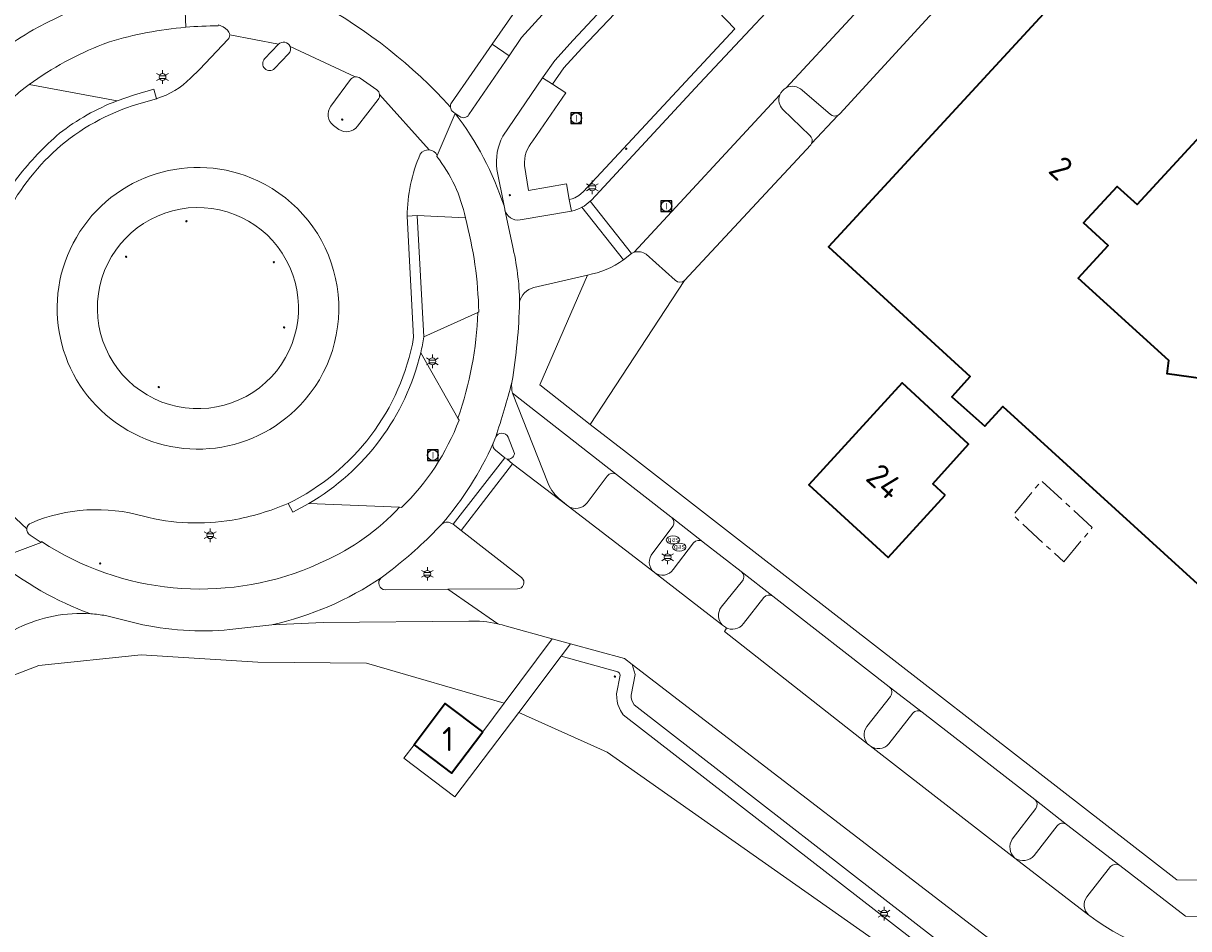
# Model space of a CAD drawing. Header units: metres. Extents: x 140853 to 145288, y 474558 to 480269.
# Tile 222 of 256: x 143819 to 143906, y 478140 to 478208. Entities that reach past the tile are written whole.
import ezdxf
from ezdxf.enums import TextEntityAlignment as Align

# ---------------------------------------------------------------- set-up
doc = ezdxf.new("R2010")
doc.units = ezdxf.units.M
doc.header["$MEASUREMENT"] = 0
doc.linetypes.add('AM-AS', pattern=[16, 10, -2, 2, -2])
for name, color, linetype, lineweight in [('B-WE-AM-AS_SPOOR_RAIL-G', 10, 'AM-AS', 18), ('B-WE-GR-BEPLANTING_CULTUUR_BOSPLANTSOEN-G', 90, 'GR-PLANTSOEN', 18), ('B-WE-GR-BEPLANTING_CULTUUR_HEESTERS-G', 90, 'Continuous', 18), ('B-WE-GR-GRAS_KRUIDENRIJK-G', 80, 'Continuous', 18), ('B-WE-KL-ET_LS_OV_LICHTMAST-S', 190, 'Continuous', 18), ('B-WE-KL-GAS_PUT-S', 30, 'Continuous', 18), ('B-WE-OG-BEBOUWING-G', 7, 'Continuous', 35), ('B-WE-OG-BEBOUWING_HUISNUMMER-T18', 10, 'Continuous', 18), ('B-WE-OG-TERREIN_ERF-G', 7, 'Continuous', 18), ('B-WE-RI-GWA_RIOOLPUT-S', 30, 'Continuous', 18), ('B-WE-VH-VERHARDING_ASFALT-G', 252, 'Continuous', 18), ('B-WE-VH-VERHARDING_BEDRIJFSVLOERPLAAT-G', 252, 'Continuous', 18), ('B-WE-VH-VERHARDING_BETONSTRAATSTEEN-G', 252, 'Continuous', 18), ('B-WE-VH-VERHARDING_SIERBESTRATING-G', 252, 'Continuous', 18), ('B-WE-VH-VERHARDING_TEGEL-G', 252, 'Continuous', 18), ('X-XX-XX-ALGEMEEN-S', 7, 'Continuous', 18)]:
    doc.layers.add(name, color=color, linetype=linetype, lineweight=lineweight)
doc.styles.add('NLCS-ISO', font='txt')
doc.linetypes.add('GR-PLANTSOEN', pattern='A,0,[179,NLCS.shx,S=2,R=0,X=0,Y=0],-4', length=4)

# ---------------------------------------------------------------- blocks, each defined once
blk = doc.blocks.new('SIE-WEG_AFVALBAK_TYPE_01')
for radius in [0.25, 0.156]:
    blk.add_circle((0, 0), radius)
blk = doc.blocks.new('B-SIE-WEG_LICHTMAST-SO')
at = {"ltscale": 0.1}
for p, q in [((-1.1, 0.63), (-2.19, 1.27)), ((0, 1.27), (0, 2.53)), ((1.1, 0.63), (2.19, 1.27)), ((-1.1, -0.63), (-2.19, -1.27)), ((0, -1.27), (0, -2.53)), ((1.1, -0.63), (2.19, -1.27))]:
    blk.add_line(p, q, dxfattribs=at)
at = {"flags": 128}
for points in [[(-1.16, 0.5), (1.16, 0.5)], [(-1.16, -0.5), (1.16, -0.5)]]:
    blk.add_lwpolyline(points, dxfattribs=at)
at = {"ltscale": 0.1}
blk.add_circle((0, 0), 1.27, dxfattribs=at)
at = {"style": 'NLCS-ISO'}
blk.add_attdef('TYPE', text='', height=1.8, dxfattribs=at).set_placement((0, 2.53), align=Align.BOTTOM_CENTER)
blk = doc.blocks.new('SKL-GAS_PUT-SO')
at = {"color": 0, "linetype": 'ByBlock', "lineweight": 18}
blk.add_ellipse((0, 0), major_axis=(2.5, 0), ratio=0.601255, dxfattribs=at)
at = {"color": 0, "linetype": 'ByBlock', "lineweight": 18, "style": 'NLCS-ISO'}
blk.add_text('gas', height=1.8, dxfattribs=at).set_placement((0.12, 0.3), align=Align.MIDDLE_CENTER)
blk = doc.blocks.new('SRI-PUT_INSPECTIE-SO')
at = {"lineweight": -3, "flags": 128}
blk.add_lwpolyline([(-2, -2), (2, -2), (2, 2), (-2, 2)], close=True, dxfattribs=at)
at = {"lineweight": -3, "ltscale": 1.5}
blk.add_circle((0, 0), 2, dxfattribs=at)
at = {"ltscale": 0.1, "style": 'NLCS-ISO'}
blk.add_text('I', height=2.5, dxfattribs=at).set_placement((0, -0.01), align=Align.MIDDLE_CENTER)

msp = doc.modelspace()

# ---------------------------------------------------------------- linework, layer by layer
at = {"layer": 'B-WE-AM-AS_SPOOR_RAIL-G', "ltscale": 0.2, "flags": 128}
msp.add_lwpolyline([(143896.802, 478167.775), (143898.92, 478170.338), (143895.134, 478173.832), (143893.016, 478171.269), (143896.802, 478167.775)], close=True, dxfattribs=at)
at = {"layer": 'B-WE-GR-BEPLANTING_CULTUUR_BOSPLANTSOEN-G', "ltscale": 0.2, "flags": 128}
msp.add_lwpolyline([(143762.23, 478114.513), (143735.617, 478086.122), (143699.26, 478046.685), (143699.26, 478046.685, 0.023415), (143689.359, 478035.142), (143689.359, 478035.142), (143681.399, 478025.377), (143661.276, 478000), (143664.456, 478000), (143645.77, 477975.999), (143638.187, 477966.209), (143636.481, 477964.247), (143638.769, 477960.117), (143656.18, 477930.843), (143661.312, 477922.01), (143682.6, 477887.67), (143684.597, 477886.227), (143685.929, 477885.783), (143688.786, 477886.183), (143730.048, 477890.754), (143716.818, 477959.65), (143725.56, 477964.227), (143719.027, 477999.933), (143716.842, 477999.529), (143716.755, 478000), (143712.724, 478021.916), (143734.483, 478044.592), (143748.604, 478047.81), (143746.199, 478059.667), (143746.199, 478059.667, -0.084986), (143746.159, 478070.257), (143746.159, 478070.257, -0.195197), (143751.705, 478076.294), (143751.705, 478076.294), (143756.58, 478077.437), (143764.79, 478078.01), (143803.017, 478119.728), (143903.065, 478126.727), (143902.619, 478130.21), (143895.811, 478131.922), (143894.466, 478130.479), (143890.889, 478133.812), (143862.754, 478153.588), (143856.169, 478156.563), (143851.414, 478150.268), (143847.608, 478153.142), (143848.361, 478154.14), (143850.693, 478157.228), (143853.49, 478155.107), (143855.084, 478157.248), (143844.811, 478160.229), (143836.707, 478160.317), (143828.009, 478160.855), (143820.394, 478160.055), (143813.905, 478157.581), (143807.247, 478153.367), (143796.304, 478146.019), (143783.944, 478135.811), (143774.946, 478127.351), (143762.23, 478114.513)], format="xyb", close=True, dxfattribs=at)
at = {"layer": 'B-WE-GR-BEPLANTING_CULTUUR_HEESTERS-G', "ltscale": 0.2, "flags": 128}
msp.add_lwpolyline([(143824.831, 478187.779, 0.734623), (143837.73, 478181.581), (143837.73, 478181.581, 1.361201), (143824.831, 478187.779)], format="xyb", close=True, dxfattribs=at)
at = {"layer": 'B-WE-GR-GRAS_KRUIDENRIJK-G', "ltscale": 0.2, "flags": 128}
for points in [[(143869.194, 478228.092), (143862.77, 478218.775), (143857.469, 478211.124), (143856.863, 478210.253), (143854.178, 478206.369), (143855.459, 478205.511), (143856.371, 478206.87), (143862.253, 478213.356), (143869.098, 478220.521), (143872.522, 478223.537), (143872.522, 478223.537, -0.01208), (143877.985, 478228.091), (143877.985, 478228.091), (143875.753, 478230.306), (143869.194, 478228.092)], [(143859.935, 478194.803), (143860.159, 478194.857), (143860.336, 478194.925), (143860.643, 478195.101), (143860.97, 478195.38), (143872.283, 478207.529), (143867.224, 478212.777), (143860.871, 478206.086), (143859.537, 478204.608), (143858.675, 478203.39), (143859.682, 478202.737), (143857.223, 478199.182), (143857.223, 478199.182, 0.197541), (143856.594, 478197.333), (143856.594, 478197.333), (143856.903, 478195.46), (143859.717, 478195.971), (143859.935, 478194.803)], [(143878.002, 478198.978), (143879.946, 478201.066), (143879.946, 478201.066, -0.298049), (143879.416, 478201.134), (143879.416, 478201.134), (143877.289, 478202.943), (143877.289, 478202.943, 0.325423), (143876.112, 478203.13), (143876.112, 478203.13, 0.185915), (143875.626, 478202.589), (143875.626, 478202.589, 0.296424), (143875.86, 478201.509), (143875.86, 478201.509), (143877.877, 478199.564), (143877.877, 478199.564, -0.315887), (143878.002, 478198.978)], [(143868.527, 478188.766, -0.392822), (143867.832, 478188.777), (143867.832, 478188.777), (143865.665, 478190.725), (143865.665, 478190.725, 0.22055), (143864.781, 478190.862), (143864.781, 478190.862), (143864.568, 478190.775), (143863.971, 478190.293), (143863.971, 478190.293, -0.103961), (143861.298, 478189.165), (143861.298, 478189.165), (143857.735, 478180.979), (143861.497, 478178.035), (143868.527, 478188.766)], [(143858.358, 478173.638, 0.127549), (143859.294, 478172.38), (143859.294, 478172.38), (143859.85, 478171.933), (143859.85, 478171.933, 0.391026), (143861.264, 478172.19), (143861.264, 478172.19), (143862.759, 478174.179), (143862.759, 478174.179, -0.400371), (143863.461, 478174.298), (143863.461, 478174.298), (143855.706, 478180.358), (143858.358, 478173.638)], [(143820.594, 478169.298, 0.247717), (143840.669, 478167.385), (143840.669, 478167.385), (143841.591, 478167.809), (143841.591, 478167.809, 0.102577), (143847.288, 478171.869), (143847.288, 478171.869), (143840.507, 478172.124), (143839.317, 478171.48), (143838.97, 478172.139), (143838.97, 478172.139, -0.056486), (143834.81, 478170.894), (143834.81, 478170.894, -0.102257), (143828.195, 478171.178), (143828.195, 478171.178, 0.172751), (143819.813, 478170.68), (143819.813, 478170.68, 0.280901), (143819.498, 478170.255), (143819.498, 478170.255, 0.280276), (143819.733, 478169.782), (143819.733, 478169.782), (143820.556, 478169.215), (143820.594, 478169.298)], [(143866.26, 478167.006), (143866.289, 478166.984), (143866.289, 478166.984, 0.429065), (143867.687, 478167.224), (143867.687, 478167.224), (143869.2, 478169.199), (143869.2, 478169.199, -0.395205), (143869.888, 478169.287), (143869.888, 478169.287), (143867.588, 478171.084), (143867.588, 478171.084, -0.355353), (143867.669, 478170.468), (143867.669, 478170.468), (143866.164, 478168.446), (143866.164, 478168.446, 0.438883), (143866.26, 478167.006)], [(143872.756, 478167.067, -0.406512), (143872.841, 478166.371), (143872.841, 478166.371), (143871.267, 478164.41), (143871.267, 478164.41, 0.372967), (143871.363, 478163.064), (143871.363, 478163.064), (143871.57, 478162.904), (143871.57, 478162.904, 0.385839), (143872.923, 478163.186), (143872.923, 478163.186), (143874.432, 478165.13), (143874.432, 478165.13, -0.398663), (143875.107, 478165.221), (143875.107, 478165.221), (143872.756, 478167.067)], [(143882.292, 478154.108), (143882.358, 478154.057), (143882.358, 478154.057, 0.382451), (143883.754, 478154.211), (143883.754, 478154.211), (143885.534, 478156.493), (143885.534, 478156.493, -0.411828), (143886.231, 478156.582), (143886.231, 478156.582), (143883.792, 478158.458), (143883.792, 478158.458, -0.417109), (143883.874, 478157.758), (143883.874, 478157.758), (143882.11, 478155.522), (143882.11, 478155.522, 0.390467), (143882.292, 478154.108)], [(143894.633, 478150.061, -0.390068), (143894.722, 478149.387), (143894.722, 478149.387), (143892.958, 478147.121), (143892.958, 478147.121, 0.381451), (143893.16, 478145.705), (143893.16, 478145.705, 0.38518), (143894.598, 478145.889), (143894.598, 478145.889), (143896.301, 478148.107), (143896.301, 478148.107, -0.416363), (143897.005, 478148.196), (143897.005, 478148.196), (143894.633, 478150.061)], [(143898.526, 478142.809, 0.402692), (143898.666, 478141.448), (143898.666, 478141.448), (143898.74, 478141.391), (143898.74, 478141.391, 0.157215), (143908.873, 478137.9), (143908.873, 478137.9), (143917.521, 478137.728), (143918.549, 478137.707), (143918.549, 478137.707, 0.261736), (143923.657, 478141.016), (143923.657, 478141.016), (143905.871, 478141.362), (143900.977, 478145.143), (143900.977, 478145.143, 0.406331), (143900.288, 478145.061), (143900.288, 478145.061), (143898.526, 478142.809)]]:
    msp.add_lwpolyline(points, format="xyb", close=True, dxfattribs=at)
for points in [[(143865.595, 478212.438), (143860.226, 478206.683), (143858.85, 478205.158), (143857.937, 478203.869), (143858.675, 478203.39), (143858.675, 478203.39), (143859.537, 478204.608), (143860.871, 478206.086), (143867.224, 478212.777), (143872.283, 478207.529), (143860.97, 478195.38), (143860.643, 478195.101), (143860.336, 478194.925), (143860.159, 478194.857), (143859.935, 478194.803), (143860.096, 478193.938), (143860.096, 478193.938, 0.077924), (143860.88, 478194.217), (143860.88, 478194.217, 0.073058), (143861.485, 478194.665), (143861.485, 478194.665), (143861.578, 478194.744), (143869.638, 478203.441), (143878.359, 478212.764)], [(143813.905, 478157.581), (143820.394, 478160.055), (143828.009, 478160.855), (143836.707, 478160.317), (143844.811, 478160.229), (143855.084, 478157.248), (143858.66, 478162.052), (143855.248, 478162.986), (143855.248, 478162.986, 0.019817), (143854.599, 478163.163), (143854.599, 478163.163, 0.067729), (143852.433, 478163.356), (143852.433, 478163.356), (143841.585, 478163.273), (143837.767, 478163.096), (143835.065, 478162.779), (143835.065, 478162.779, -0.080299), (143828.153, 478163.096), (143828.153, 478163.096), (143825.369, 478163.777), (143825.369, 478163.777, 0.026229), (143824.261, 478163.91), (143824.261, 478163.91, 0.130694), (143818.843, 478162.858)], [(143889.803, 478137.683), (143864.761, 478157.135), (143864.761, 478157.135, -0.174125), (143864.544, 478157.84), (143864.544, 478157.84), (143864.844, 478159.38), (143864.618, 478160.137), (143864.055, 478160.57), (143860.034, 478161.679), (143859.332, 478160.75), (143863.565, 478159.587), (143863.685, 478159.495), (143863.735, 478159.326), (143863.465, 478157.938), (143863.468, 478157.641), (143863.499, 478157.393), (143863.559, 478157.151), (143863.646, 478156.917), (143863.76, 478156.694), (143863.961, 478156.392), (143889.196, 478136.79)]]:
    msp.add_lwpolyline(points, format="xyb", dxfattribs=at)
msp.add_lwpolyline([(143889.196, 478136.79), (143863.961, 478156.392), (143863.76, 478156.694), (143863.646, 478156.917), (143863.559, 478157.151), (143863.499, 478157.393), (143863.468, 478157.641), (143863.465, 478157.938), (143863.735, 478159.326), (143863.685, 478159.495), (143863.565, 478159.587), (143859.332, 478160.75), (143856.169, 478156.563), (143862.754, 478153.588), (143890.889, 478133.812)], dxfattribs=at)
at = {"layer": 'B-WE-OG-BEBOUWING-G', "ltscale": 0.2, "flags": 128}
for points in [[(143910.665, 478222.51), (143899.743, 478210.613), (143897.938, 478211.539), (143879.251, 478191.269), (143889.816, 478181.6), (143888.448, 478180.083), (143890.907, 478177.893), (143892.256, 478179.375), (143906.761, 478166.136)], [(143908.973, 478181.182), (143904.515, 478181.813), (143904.638, 478182.807), (143897.864, 478188.923), (143900.114, 478191.364), (143898.276, 478193.059), (143900.784, 478195.779), (143902.264, 478194.415), (143906.995, 478199.547)]]:
    msp.add_lwpolyline(points, dxfattribs=at)
for points in [[(143887.963, 478172.763), (143887.033, 478173.613), (143889.701, 478176.567), (143884.75, 478181.14), (143877.785, 478173.528), (143883.709, 478168.106), (143887.963, 478172.763)], [(143853.49, 478155.107), (143850.693, 478157.228), (143848.361, 478154.14), (143851.162, 478152.025), (143853.49, 478155.107)]]:
    msp.add_lwpolyline(points, close=True, dxfattribs=at)
at = {"layer": 'B-WE-OG-TERREIN_ERF-G', "ltscale": 0.2, "flags": 128}
msp.add_lwpolyline([(143908.948, 478232.619), (143899.664, 478222.481), (143899.516, 478222.371), (143899.516, 478222.371), (143897.654, 478220.358), (143897.56, 478220.211), (143890.068, 478212.027), (143889.92, 478211.916), (143888.002, 478209.86), (143888.002, 478209.86, -0.12759), (143887.887, 478209.647), (143887.887, 478209.647), (143880.092, 478201.175), (143879.946, 478201.066), (143878.002, 478198.978), (143877.936, 478198.865), (143868.527, 478188.766), (143861.497, 478178.035), (143864.194, 478175.925), (143872.248, 478169.674), (143905.235, 478144.067), (143919.925, 478143.858)], format="xyb", dxfattribs=at)
msp.add_lwpolyline([(143906.761, 478166.136), (143892.256, 478179.375), (143890.907, 478177.893), (143888.448, 478180.083), (143889.816, 478181.6), (143879.251, 478191.269), (143897.938, 478211.539), (143899.743, 478210.613), (143910.665, 478222.51)], dxfattribs=at)
for points in [[(143929.305, 478194.717), (143920.148, 478196.065), (143920.163, 478196.164), (143911.344, 478197.462), (143906.995, 478199.547), (143902.264, 478194.415), (143900.784, 478195.779), (143898.276, 478193.059), (143900.114, 478191.364), (143897.864, 478188.923), (143904.638, 478182.807), (143904.515, 478181.813), (143908.973, 478181.182), (143912.217, 478180.638), (143909.67, 478162.621), (143923.376, 478154.253), (143924.122, 478159.348), (143915.2, 478164.415), (143918.39, 478186.005), (143927.821, 478184.586), (143929.305, 478194.717)], [(143887.963, 478172.763), (143883.709, 478168.106), (143877.785, 478173.528), (143884.75, 478181.14), (143889.701, 478176.567), (143887.033, 478173.613), (143887.963, 478172.763)]]:
    msp.add_lwpolyline(points, close=True, dxfattribs=at)
at = {"layer": 'B-WE-VH-VERHARDING_ASFALT-G', "ltscale": 0.2, "flags": 128}
for points in [[(143862.253, 478213.356), (143856.371, 478206.87), (143855.459, 478205.511), (143852.445, 478201.127), (143852.445, 478201.127, -0.460869), (143851.764, 478200.993), (143851.764, 478200.993), (143851.437, 478201.216), (143851.437, 478201.216, -0.081718), (143855.073, 478194.315), (143855.073, 478194.315), (143854.539, 478197.044), (143854.539, 478197.044, -0.149994), (143854.971, 478199.511), (143854.971, 478199.511), (143857.937, 478203.869), (143858.85, 478205.158), (143860.226, 478206.683), (143865.595, 478212.438)], [(143813.554, 478196.167, -0.096109), (143819.374, 478203.156), (143819.374, 478203.156), (143819.675, 478203.377), (143819.675, 478203.377, -0.066194), (143825.187, 478206.372), (143825.187, 478206.372), (143825.646, 478206.544), (143825.646, 478206.544, -0.052513), (143831.342, 478207.637), (143831.342, 478207.637), (143831.229, 478210.637), (143831.053, 478210.624), (143831.053, 478210.624, -0.106425), (143830.796, 478210.715), (143830.796, 478210.715, 0.091112), (143822.653, 478208.791), (143822.653, 478208.791), (143820.903, 478207.939), (143819.969, 478207.434), (143819.969, 478207.434, 0.064396), (143815.562, 478204.122)], [(143831.229, 478210.637), (143831.342, 478207.637), (143831.342, 478207.637, -0.0223), (143833.765, 478207.737), (143833.765, 478207.737), (143833.782, 478207.813), (143833.782, 478207.813, -0.141332), (143834.443, 478207.417), (143834.443, 478207.417, -0.211454), (143834.617, 478207.076), (143834.617, 478207.076), (143838.267, 478206.373), (143838.267, 478206.373, -0.545986), (143839.117, 478206.209), (143839.117, 478206.209), (143843.966, 478203.938), (143843.966, 478203.938, -0.192296), (143844.345, 478203.847), (143844.345, 478203.847), (143845.596, 478202.964), (143845.596, 478202.964, -0.202827), (143845.792, 478202.621), (143845.792, 478202.621), (143849.488, 478198.496), (143849.488, 478198.496, -0.270111), (143850.091, 478198.077), (143850.091, 478198.077), (143851.437, 478201.216), (143851.295, 478201.314), (143851.295, 478201.314, -0.239108), (143851.071, 478201.689), (143851.071, 478201.689, 0.084852), (143841.226, 478209.45)], [(143841.226, 478209.45, -0.084852), (143851.071, 478201.689), (143851.071, 478201.689, -0.169515), (143851.156, 478202.001), (143851.156, 478202.001), (143854.178, 478206.369), (143856.863, 478210.253)], [(143816.117, 478173.403), (143819.498, 478170.255), (143819.498, 478170.255, -0.280901), (143819.813, 478170.68), (143819.813, 478170.68, -0.172751), (143828.195, 478171.178), (143828.195, 478171.178, 0.102257), (143834.81, 478170.894), (143834.81, 478170.894, 0.056486), (143838.97, 478172.139), (143838.97, 478172.139, 0.240662), (143848.331, 478184.523), (143848.331, 478184.523), (143847.849, 478193.553), (143847.849, 478193.553, -0.100933), (143848.824, 478198.179), (143848.824, 478198.179, -0.269897), (143849.488, 478198.496), (143849.488, 478198.496), (143845.792, 478202.621), (143845.792, 478202.621, -0.202283), (143845.681, 478202.241), (143845.681, 478202.241), (143844.155, 478200.254), (143844.155, 478200.254, -0.394293), (143842.75, 478200.028), (143842.75, 478200.028), (143842.361, 478200.323), (143842.361, 478200.323, -0.421254), (143842.162, 478201.745), (143842.162, 478201.745), (143843.628, 478203.743), (143843.628, 478203.743, -0.192948), (143843.966, 478203.938), (143843.966, 478203.938), (143839.117, 478206.209), (143839.117, 478206.209, -0.296027), (143839.011, 478205.662), (143839.011, 478205.662), (143837.963, 478204.555), (143837.963, 478204.555, -0.976921), (143837.218, 478205.283), (143837.218, 478205.283), (143838.267, 478206.373), (143834.617, 478207.076), (143834.617, 478207.076, -0.208966), (143834.486, 478206.716), (143834.486, 478206.716), (143832.392, 478204.513), (143831.693, 478203.841), (143831.693, 478203.841, -0.122605), (143829.194, 478202.321), (143829.194, 478202.321), (143829.172, 478202.309), (143828.183, 478202.032), (143828.183, 478202.032, 0.104012), (143822.028, 478198.834), (143822.028, 478198.834, 0.088517), (143817.968, 478193.731)], [(143817.166, 478167.959, 0.085255), (143824.261, 478163.91), (143824.261, 478163.91, -0.026229), (143825.369, 478163.777), (143825.369, 478163.777), (143828.153, 478163.096), (143828.153, 478163.096, 0.080299), (143835.065, 478162.779), (143835.065, 478162.779), (143837.767, 478163.096), (143837.767, 478163.096, 0.092886), (143845.913, 478166.593), (143845.913, 478166.593), (143846.722, 478167.213), (143846.722, 478167.213, 0.03848), (143850.429, 478170.599), (143850.429, 478170.599, 0.072642), (143854.267, 478176.637), (143854.267, 478176.637), (143854.449, 478177.095), (143854.449, 478177.095, 0.014823), (143855.655, 478181.167), (143855.655, 478181.167, 0.035196), (143856.227, 478187.136), (143856.227, 478187.136, 0.055386), (143855.694, 478191.38), (143855.694, 478191.38), (143855.128, 478194.039), (143855.121, 478194.072), (143855.073, 478194.315), (143855.073, 478194.315, 0.081718), (143851.437, 478201.216), (143851.437, 478201.216), (143850.091, 478198.077), (143850.056, 478197.998), (143850.056, 478197.998, -0.118381), (143852.189, 478193.43), (143852.189, 478193.43, -0.059535), (143853.188, 478186.417), (143853.188, 478186.417), (143853.113, 478186.383), (143853.113, 478186.383, -0.075112), (143851.635, 478178.499), (143851.635, 478178.499), (143851.716, 478178.349), (143851.716, 478178.349, -0.109705), (143847.425, 478171.83), (143847.425, 478171.83), (143847.288, 478171.869), (143847.288, 478171.869, -0.102577), (143841.591, 478167.809), (143841.591, 478167.809), (143840.669, 478167.385), (143840.669, 478167.385, -0.247717), (143820.594, 478169.298), (143820.594, 478169.298), (143820.556, 478169.215), (143817.166, 478167.959)], [(143840.243, 478179.878, -2.020729), (143836.713, 478196.192)], [(143836.713, 478196.192, -0.494899), (143840.243, 478179.878)], [(143908.873, 478137.9, -0.157215), (143898.74, 478141.391), (143898.74, 478141.391), (143898.666, 478141.448), (143898.666, 478141.448), (143893.16, 478145.705), (143882.358, 478154.057), (143882.292, 478154.108), (143871.507, 478162.589), (143871.653, 478162.84), (143871.57, 478162.904), (143871.363, 478163.064), (143866.289, 478166.984), (143866.26, 478167.006), (143859.85, 478171.933), (143855.7, 478175.091), (143851.878, 478170.134), (143856.378, 478166.614), (143856.378, 478166.614, -0.703624), (143856.078, 478165.767), (143856.078, 478165.767), (143850.88, 478165.739), (143854.599, 478163.163), (143854.599, 478163.163, -0.019817), (143855.248, 478162.986), (143855.248, 478162.986), (143858.66, 478162.052), (143860.034, 478161.679), (143864.055, 478160.57), (143864.618, 478160.137), (143893.662, 478137.811)], [(143817.166, 478167.959), (143820.556, 478169.215), (143819.733, 478169.782), (143819.733, 478169.782, -0.280276), (143819.498, 478170.255), (143819.498, 478170.255), (143816.117, 478173.403)], [(143774.128, 478129.371, -0.050205), (143794.942, 478147.856), (143794.942, 478147.856), (143804.547, 478154.474), (143815.745, 478161.198), (143818.843, 478162.858), (143818.843, 478162.858, -0.130694), (143824.261, 478163.91), (143824.261, 478163.91, -0.085255), (143817.166, 478167.959), (143817.166, 478167.959), (143817.55, 478167.389), (143817.467, 478167.329), (143817.467, 478167.329, -0.405373), (143816.711, 478164.768), (143816.711, 478164.768), (143815.844, 478164.338), (143815.894, 478164.229), (143808.102, 478159.72), (143803.264, 478156.73), (143803.264, 478156.73, 0.072239), (143772.538, 478131.446)]]:
    msp.add_lwpolyline(points, format="xyb", dxfattribs=at)
for points in [[(143859.294, 478172.38, -0.127549), (143858.358, 478173.638), (143858.358, 478173.638), (143855.706, 478180.358), (143855.706, 478180.358, -0.102578), (143855.655, 478181.167), (143855.655, 478181.167, -0.014823), (143854.449, 478177.095), (143854.449, 478177.095, -0.636264), (143855.37, 478177.087), (143855.37, 478177.087), (143855.843, 478175.855), (143855.843, 478175.855, -0.432247), (143855.293, 478175.447), (143855.293, 478175.447), (143855.7, 478175.091), (143859.85, 478171.933), (143859.294, 478172.38)], [(143837.767, 478163.096), (143841.585, 478163.273), (143852.433, 478163.356), (143852.433, 478163.356, -0.067729), (143854.599, 478163.163), (143854.599, 478163.163), (143850.88, 478165.739), (143846.223, 478165.69), (143846.223, 478165.69, -0.690616), (143845.913, 478166.593), (143845.913, 478166.593, -0.092886), (143837.767, 478163.096)]]:
    msp.add_lwpolyline(points, format="xyb", close=True, dxfattribs=at)
at = {"layer": 'B-WE-VH-VERHARDING_BEDRIJFSVLOERPLAAT-G', "ltscale": 0.2, "flags": 128}
for points in [[(143815.792, 478189.101), (143816.547, 478188.989), (143816.547, 478188.989, -0.083277), (143817.968, 478193.731), (143817.968, 478193.731, -0.088517), (143822.028, 478198.834), (143822.028, 478198.834, -0.104012), (143828.183, 478202.032), (143828.183, 478202.032), (143829.172, 478202.309), (143828.96, 478203.024), (143827.514, 478202.609), (143826.218, 478202.15), (143826.218, 478202.15, 0.074914), (143821.929, 478199.731), (143821.929, 478199.731, 0.049032), (143818.821, 478196.456), (143818.821, 478196.456, 0.104327), (143816.148, 478190.963), (143816.148, 478190.963, 0.010759), (143815.792, 478189.101)], [(143864.568, 478190.775), (143861.485, 478194.665), (143861.485, 478194.665, -0.073058), (143860.88, 478194.217), (143860.88, 478194.217), (143863.971, 478190.293), (143864.568, 478190.775)], [(143849.097, 478184.57), (143848.589, 478193.596), (143847.849, 478193.553), (143848.331, 478184.523), (143848.331, 478184.523, -0.240662), (143838.97, 478172.139), (143838.97, 478172.139), (143839.317, 478171.48), (143840.507, 478172.124), (143840.507, 478172.124, 0.204936), (143848.855, 478183.377), (143848.855, 478183.377, 0.016918), (143849.097, 478184.57)]]:
    msp.add_lwpolyline(points, format="xyb", close=True, dxfattribs=at)
msp.add_lwpolyline([(143855.7, 478175.091), (143855.293, 478175.447), (143855.139, 478175.549), (143851.279, 478170.589), (143851.878, 478170.134), (143855.7, 478175.091)], close=True, dxfattribs=at)
at = {"layer": 'B-WE-VH-VERHARDING_BETONSTRAATSTEEN-G', "ltscale": 0.2, "flags": 128}
for points in [[(143878.359, 478212.764), (143869.638, 478203.441), (143861.578, 478194.744), (143861.485, 478194.665), (143864.568, 478190.775), (143864.781, 478190.862), (143875.626, 478202.589), (143875.626, 478202.589, -0.185915), (143876.112, 478203.13), (143876.112, 478203.13), (143885.601, 478213.39)], [(143815.562, 478204.122, -0.064396), (143819.969, 478207.434), (143819.969, 478207.434), (143820.903, 478207.939)], [(143824.831, 478187.779, -1.361201), (143837.73, 478181.581)], [(143837.73, 478181.581, -0.734623), (143824.831, 478187.779)]]:
    msp.add_lwpolyline(points, format="xyb", dxfattribs=at)
for points in [[(143833.782, 478207.813), (143833.765, 478207.737), (143833.765, 478207.737, 0.0223), (143831.342, 478207.637), (143831.342, 478207.637, 0.052513), (143825.646, 478206.544), (143825.646, 478206.544), (143825.187, 478206.372), (143825.187, 478206.372, 0.066194), (143819.675, 478203.377), (143819.675, 478203.377), (143826.218, 478202.15), (143827.514, 478202.609), (143828.96, 478203.024), (143829.172, 478202.309), (143829.194, 478202.321), (143829.194, 478202.321, 0.122605), (143831.693, 478203.841), (143831.693, 478203.841), (143832.392, 478204.513), (143834.486, 478206.716), (143834.486, 478206.716, 0.208966), (143834.617, 478207.076), (143834.617, 478207.076, 0.211454), (143834.443, 478207.417), (143834.443, 478207.417, 0.141332), (143833.782, 478207.813)], [(143838.267, 478206.373), (143837.218, 478205.283), (143837.218, 478205.283, 0.976921), (143837.963, 478204.555), (143837.963, 478204.555), (143839.011, 478205.662), (143839.011, 478205.662, 0.296027), (143839.117, 478206.209), (143839.117, 478206.209, 0.545986), (143838.267, 478206.373)], [(143851.437, 478201.216), (143851.764, 478200.993), (143851.764, 478200.993, 0.460869), (143852.445, 478201.127), (143852.445, 478201.127), (143855.459, 478205.511), (143854.178, 478206.369), (143851.156, 478202.001), (143851.156, 478202.001, 0.169515), (143851.071, 478201.689), (143851.071, 478201.689, 0.239108), (143851.295, 478201.314), (143851.295, 478201.314), (143851.437, 478201.216)], [(143842.162, 478201.745, 0.421254), (143842.361, 478200.323), (143842.361, 478200.323), (143842.75, 478200.028), (143842.75, 478200.028, 0.394293), (143844.155, 478200.254), (143844.155, 478200.254), (143845.681, 478202.241), (143845.681, 478202.241, 0.202283), (143845.792, 478202.621), (143845.792, 478202.621, 0.202827), (143845.596, 478202.964), (143845.596, 478202.964), (143844.345, 478203.847), (143844.345, 478203.847, 0.192296), (143843.966, 478203.938), (143843.966, 478203.938, 0.192948), (143843.628, 478203.743), (143843.628, 478203.743), (143842.162, 478201.745)], [(143857.937, 478203.869), (143854.971, 478199.511), (143854.971, 478199.511, 0.149994), (143854.539, 478197.044), (143854.539, 478197.044), (143855.073, 478194.315), (143855.121, 478194.072), (143855.128, 478194.039), (143855.128, 478194.039, 0.392009), (143856.263, 478193.276), (143856.263, 478193.276), (143860.096, 478193.938), (143859.935, 478194.803), (143859.717, 478195.971), (143856.903, 478195.46), (143856.594, 478197.333), (143856.594, 478197.333, -0.197541), (143857.223, 478199.182), (143857.223, 478199.182), (143859.682, 478202.737), (143858.675, 478203.39), (143857.937, 478203.869)], [(143847.849, 478193.553), (143848.589, 478193.596), (143852.189, 478193.43), (143852.189, 478193.43, 0.118381), (143850.056, 478197.998), (143850.056, 478197.998), (143850.091, 478198.077), (143850.091, 478198.077, 0.270111), (143849.488, 478198.496), (143849.488, 478198.496, 0.269897), (143848.824, 478198.179), (143848.824, 478198.179, 0.100933), (143847.849, 478193.553)], [(143840.243, 478179.878, 0.494899), (143836.713, 478196.192), (143836.713, 478196.192, 2.020729), (143840.243, 478179.878)], [(143856.227, 478187.136, -0.288085), (143857.295, 478188.234), (143857.295, 478188.234), (143861.298, 478189.165), (143861.298, 478189.165, 0.103961), (143863.971, 478190.293), (143863.971, 478190.293), (143860.88, 478194.217), (143860.88, 478194.217, -0.077924), (143860.096, 478193.938), (143860.096, 478193.938), (143856.263, 478193.276), (143856.263, 478193.276, -0.392009), (143855.128, 478194.039), (143855.128, 478194.039), (143855.694, 478191.38), (143855.694, 478191.38, -0.055386), (143856.227, 478187.136)], [(143848.589, 478193.596), (143849.097, 478184.57), (143853.113, 478186.383), (143853.188, 478186.417), (143853.188, 478186.417, 0.059535), (143852.189, 478193.43), (143852.189, 478193.43), (143848.589, 478193.596)], [(143848.855, 478183.377), (143851.635, 478178.499), (143851.635, 478178.499, 0.075112), (143853.113, 478186.383), (143853.113, 478186.383), (143849.097, 478184.57), (143849.097, 478184.57, -0.016918), (143848.855, 478183.377)], [(143855.139, 478175.549), (143855.293, 478175.447), (143855.293, 478175.447, 0.432247), (143855.843, 478175.855), (143855.843, 478175.855), (143855.37, 478177.087), (143855.37, 478177.087, 0.636264), (143854.449, 478177.095), (143854.449, 478177.095), (143854.267, 478176.637), (143854.267, 478176.637, 0.312114), (143854.424, 478176.101), (143854.424, 478176.101), (143855.139, 478175.549)], [(143850.88, 478165.739), (143856.078, 478165.767), (143856.078, 478165.767, 0.703624), (143856.378, 478166.614), (143856.378, 478166.614), (143851.878, 478170.134), (143851.279, 478170.589), (143851.109, 478170.674), (143851.109, 478170.674, 0.348507), (143850.429, 478170.599), (143850.429, 478170.599, -0.03848), (143846.722, 478167.213), (143846.722, 478167.213), (143845.913, 478166.593), (143845.913, 478166.593, 0.690616), (143846.223, 478165.69), (143846.223, 478165.69), (143850.88, 478165.739)], [(143864.618, 478160.137), (143864.844, 478159.38), (143864.544, 478157.84), (143864.544, 478157.84, 0.174125), (143864.761, 478157.135), (143864.761, 478157.135), (143889.803, 478137.683), (143889.803, 478137.683, 0.142386), (143890.548, 478137.453), (143890.548, 478137.453), (143893.061, 478137.835), (143893.662, 478137.811), (143864.618, 478160.137)]]:
    msp.add_lwpolyline(points, format="xyb", close=True, dxfattribs=at)
at = {"layer": 'B-WE-VH-VERHARDING_SIERBESTRATING-G', "ltscale": 0.2, "flags": 128}
for points in [[(143879.416, 478201.134, 0.298049), (143879.946, 478201.066), (143879.946, 478201.066), (143880.092, 478201.175), (143887.887, 478209.647), (143887.887, 478209.647, 0.12759), (143888.002, 478209.86), (143888.002, 478209.86, 0.271206), (143887.862, 478210.332), (143887.862, 478210.332), (143885.773, 478212.297), (143885.773, 478212.297, -0.278016), (143885.601, 478213.39), (143885.601, 478213.39), (143876.112, 478203.13), (143876.112, 478203.13, -0.325423), (143877.289, 478202.943), (143877.289, 478202.943), (143879.416, 478201.134)], [(143877.936, 478198.865), (143878.002, 478198.978), (143878.002, 478198.978, 0.315887), (143877.877, 478199.564), (143877.877, 478199.564), (143875.86, 478201.509), (143875.86, 478201.509, -0.296424), (143875.626, 478202.589), (143875.626, 478202.589), (143864.781, 478190.862), (143864.781, 478190.862, -0.22055), (143865.665, 478190.725), (143865.665, 478190.725), (143867.832, 478188.777), (143867.832, 478188.777, 0.392822), (143868.527, 478188.766), (143868.527, 478188.766), (143877.936, 478198.865)], [(143867.516, 478171.141), (143863.461, 478174.298), (143863.461, 478174.298, 0.400371), (143862.759, 478174.179), (143862.759, 478174.179), (143861.264, 478172.19), (143861.264, 478172.19, -0.391026), (143859.85, 478171.933), (143859.85, 478171.933), (143866.26, 478167.006), (143866.26, 478167.006, -0.438883), (143866.164, 478168.446), (143866.164, 478168.446), (143867.669, 478170.468), (143867.669, 478170.468, 0.355353), (143867.588, 478171.084), (143867.588, 478171.084), (143867.516, 478171.141)], [(143872.841, 478166.371, 0.406512), (143872.756, 478167.067), (143872.756, 478167.067), (143869.917, 478169.264), (143869.888, 478169.287), (143869.888, 478169.287, 0.395205), (143869.2, 478169.199), (143869.2, 478169.199), (143867.687, 478167.224), (143867.687, 478167.224, -0.429065), (143866.289, 478166.984), (143866.289, 478166.984), (143871.363, 478163.064), (143871.363, 478163.064, -0.372967), (143871.267, 478164.41), (143871.267, 478164.41), (143872.841, 478166.371)], [(143883.792, 478158.458), (143883.784, 478158.464), (143875.107, 478165.221), (143875.107, 478165.221, 0.398663), (143874.432, 478165.13), (143874.432, 478165.13), (143872.923, 478163.186), (143872.923, 478163.186, -0.385839), (143871.57, 478162.904), (143871.57, 478162.904), (143871.653, 478162.84), (143871.507, 478162.589), (143882.292, 478154.108), (143882.292, 478154.108, -0.390467), (143882.11, 478155.522), (143882.11, 478155.522), (143883.874, 478157.758), (143883.874, 478157.758, 0.417109), (143883.792, 478158.458)], [(143894.722, 478149.387, 0.390068), (143894.633, 478150.061), (143894.633, 478150.061), (143886.231, 478156.582), (143886.231, 478156.582, 0.411828), (143885.534, 478156.493), (143885.534, 478156.493), (143883.754, 478154.211), (143883.754, 478154.211, -0.382451), (143882.358, 478154.057), (143882.358, 478154.057), (143893.16, 478145.705), (143893.16, 478145.705, -0.381451), (143892.958, 478147.121), (143892.958, 478147.121), (143894.722, 478149.387)], [(143893.16, 478145.705), (143898.666, 478141.448), (143898.666, 478141.448, -0.402692), (143898.526, 478142.809), (143898.526, 478142.809), (143900.288, 478145.061), (143900.288, 478145.061, -0.406331), (143900.977, 478145.143), (143900.977, 478145.143), (143897.005, 478148.196), (143897.005, 478148.196, 0.416363), (143896.301, 478148.107), (143896.301, 478148.107), (143894.598, 478145.889), (143894.598, 478145.889, -0.38518), (143893.16, 478145.705)]]:
    msp.add_lwpolyline(points, format="xyb", close=True, dxfattribs=at)
at = {"layer": 'B-WE-VH-VERHARDING_TEGEL-G', "ltscale": 0.2, "flags": 128}
for points in [[(143826.218, 478202.15), (143819.675, 478203.377), (143819.374, 478203.156), (143819.374, 478203.156, 0.096109), (143813.554, 478196.167), (143813.554, 478196.167), (143816.148, 478190.963), (143816.148, 478190.963, -0.104327), (143818.821, 478196.456), (143818.821, 478196.456, -0.049032), (143821.929, 478199.731), (143821.929, 478199.731, -0.074914), (143826.218, 478202.15)], [(143848.855, 478183.377, -0.204936), (143840.507, 478172.124), (143840.507, 478172.124), (143847.288, 478171.869), (143847.425, 478171.83), (143847.425, 478171.83, 0.109705), (143851.716, 478178.349), (143851.716, 478178.349), (143851.635, 478178.499), (143848.855, 478183.377)], [(143851.109, 478170.674), (143851.279, 478170.589), (143855.139, 478175.549), (143854.424, 478176.101), (143854.424, 478176.101, -0.312114), (143854.267, 478176.637), (143854.267, 478176.637, -0.072642), (143850.429, 478170.599), (143850.429, 478170.599, -0.348507), (143851.109, 478170.674)]]:
    msp.add_lwpolyline(points, format="xyb", close=True, dxfattribs=at)
msp.add_lwpolyline([(143919.925, 478143.858), (143905.235, 478144.067), (143872.248, 478169.674), (143864.194, 478175.925), (143861.497, 478178.035), (143857.735, 478180.979), (143861.298, 478189.165), (143857.295, 478188.234), (143857.295, 478188.234, 0.288085), (143856.227, 478187.136), (143856.227, 478187.136, -0.035196), (143855.655, 478181.167), (143855.655, 478181.167, 0.102578), (143855.706, 478180.358), (143855.706, 478180.358), (143863.461, 478174.298), (143867.516, 478171.141), (143867.588, 478171.084), (143869.888, 478169.287), (143869.917, 478169.264), (143872.756, 478167.067), (143875.107, 478165.221), (143883.784, 478158.464), (143883.792, 478158.458), (143886.231, 478156.582), (143894.633, 478150.061), (143897.005, 478148.196), (143900.977, 478145.143), (143905.871, 478141.362), (143923.657, 478141.016)], format="xyb", dxfattribs=at)
msp.add_lwpolyline([(143851.414, 478150.268), (143856.169, 478156.563), (143859.332, 478160.75), (143860.034, 478161.679), (143858.66, 478162.052), (143855.084, 478157.248), (143853.49, 478155.107), (143851.162, 478152.025), (143848.361, 478154.14), (143847.608, 478153.142), (143851.414, 478150.268)], close=True, dxfattribs=at)

# ---------------------------------------------------------------- block references
at = {"layer": 'B-WE-KL-ET_LS_OV_LICHTMAST-S', "xscale": 0.2, "yscale": 0.2, "zscale": 0.2}
for p in [(143829.612, 478203.928), (143861.647, 478195.705), (143849.73, 478182.731), (143833.162, 478169.769), (143867.263, 478168.125), (143849.352, 478166.888), (143883.401, 478141.554)]:
    msp.add_blockref('B-SIE-WEG_LICHTMAST-SO', p, dxfattribs=at)
at = {"layer": 'B-WE-KL-GAS_PUT-S', "xscale": 0.2, "yscale": 0.2, "zscale": 0.2}
for p in [(143867.663, 478169.417), (143868.133, 478168.881)]:
    msp.add_blockref('SKL-GAS_PUT-SO', p, dxfattribs=at)
at = {"layer": 'B-WE-RI-GWA_RIOOLPUT-S', "xscale": 0.2, "yscale": 0.2, "zscale": 0.2}
for p in [(143860.452, 478200.855), (143867.17, 478194.305), (143849.766, 478175.739)]:
    msp.add_blockref('SRI-PUT_INSPECTIE-SO', p, dxfattribs=at)
at = {"layer": 'X-XX-XX-ALGEMEEN-S', "xscale": 0.2, "yscale": 0.2, "zscale": 0.2}
for p in [(143843.012, 478200.754), (143864.177, 478198.58), (143855.504, 478195.121), (143831.387, 478193.172), (143826.893, 478190.531), (143837.907, 478190.122), (143838.667, 478185.265), (143829.325, 478180.811), (143824.961, 478167.672), (143863.341, 478159.235)]:
    msp.add_blockref('SIE-WEG_AFVALBAK_TYPE_01', p, dxfattribs=at)

# ---------------------------------------------------------------- texts
at = {"layer": 'B-WE-OG-BEBOUWING_HUISNUMMER-T18', "style": 'NLCS-ISO'}
for s, rotation, p in [('2', 317.3, (143896.589, 478197.13)), ('24', 317.6, (143883.448, 478173.768))]:
    msp.add_text(s, height=1.8, rotation=rotation, dxfattribs=at).set_placement(p, align=Align.MIDDLE_CENTER)
msp.add_text('1', height=1.8, dxfattribs=at).set_placement((143850.883, 478154.574), align=Align.MIDDLE_CENTER)

doc.saveas('drawing.dxf')
